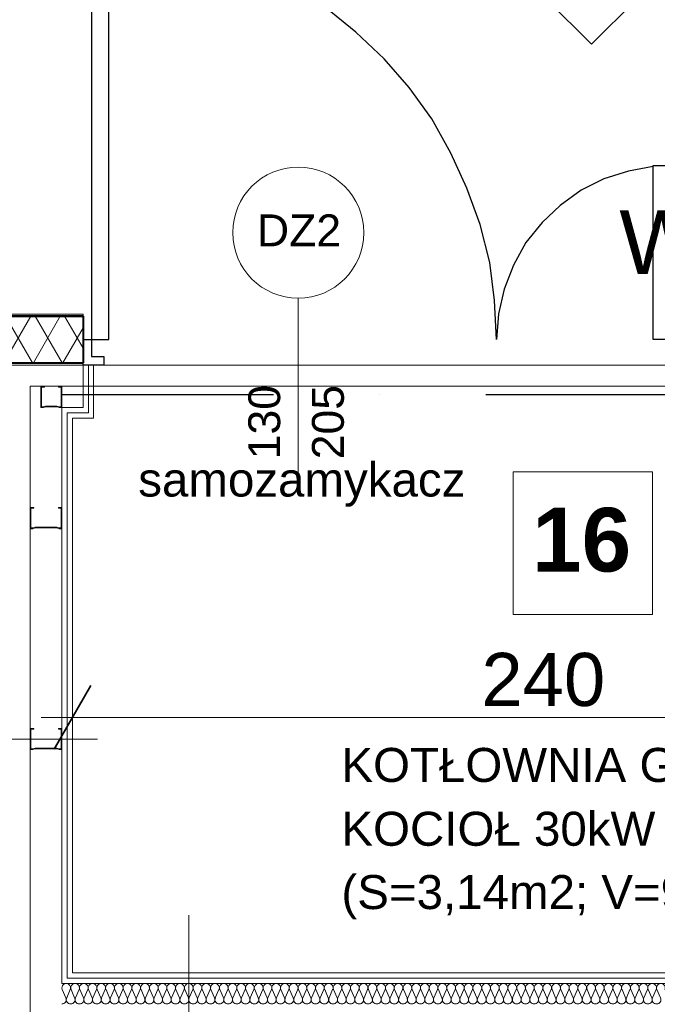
# Model space of a CAD drawing. Header units: millimetres. Extents: x 2016045 to 2079203, y -1576958 to -1542749.
# Tile 94 of 109: x 2031627 to 2033128, y -1553895 to -1551578. Entities that reach past the tile are written whole.
import ezdxf

# ---------------------------------------------------------------- set-up
doc = ezdxf.new("R2010")
doc.units = ezdxf.units.MM
doc.header["$MEASUREMENT"] = 0
doc.linetypes.add('OSIE', pattern=[1000, 500, -250, 0, -250])
for name, color, linetype, lineweight, true_color in [('0_Nr_pióra__11', 7, 'Continuous', 5, 0x6d6d6d), ('Linie PT_Nr_pióra__13', 7, 'Continuous', 5, 0xb6b6b6), ('MAPA SKAN_Nr_pióra__2', 7, 'Continuous', 25, 0x0322fc), ('OSIE_Nr_pióra__2', 7, 'Continuous', 25, 0x0322fc), ('Wymiarowanie_Nr_pióra__3', 7, 'Continuous', 35, 0x008200)]:
    doc.layers.add(name, color=color, linetype=linetype, lineweight=lineweight, true_color=true_color)
for name, color, linetype, lineweight in [('a___cienka___0.15_Nr_pióra__5', 7, 'Continuous', 40), ('a___przekrojowa___0.5_Nr_pióra__1', 7, 'Continuous', 0), ('Budowlane - Opisy_Nr_pióra__1', 7, 'Continuous', 0), ('Budowlane - Sciany Wew_Nr_pióra__251', 94, 'Continuous', 20), ('Budowlane - Sciany Zew_Nr_pióra__7', 7, 'Continuous', 13), ('Konstrukcja - podkonstrukcja pod panele - belki_Nr_pióra__7', 7, 'Continuous', 13), ('Konstrukcja - scian dzialowych_Nr_pióra__7', 7, 'Continuous', 13), ('MAPA SKAN_Nr_pióra__7', 7, 'Continuous', 13), ('opis pomieszczeń_Nr_pióra__1', 7, 'Continuous', 0), ('opis pomieszczeń_Nr_pióra__7', 7, 'Continuous', 13), ('p.poz._Nr_pióra__16', 1, 'Continuous', 5), ('struktura_Nr_pióra__7', 7, 'Continuous', 13), ('Wymiarowanie - Poziomy_Nr_pióra__1', 7, 'Continuous', 0), ('Wymiarowanie_Nr_pióra__1', 7, 'Continuous', 0), ('znaczniki drzwi_Nr_pióra__1', 7, 'Continuous', 0), ('znaczniki drzwi_Nr_pióra__7', 7, 'Continuous', 13), ('Ściany zewnętrzne_Nr_pióra__1', 7, 'Continuous', 0), ('Ściany zewnętrzne_Nr_pióra__5', 7, 'Continuous', 40), ('Ściany_Nr_pióra__51', 5, 'Continuous', 13)]:
    doc.layers.add(name, color=color, linetype=linetype, lineweight=lineweight)
doc.layers.add('Wymiarowanie', color=7, linetype='Continuous')
doc.layers.add('Ściany zewnętrzne', color=7, linetype='Continuous')
doc.styles.add('GENERATED_STYLE_1', font='arial.ttf')
doc.styles.add('GENERATED_STYLE_4', font='arial.ttf')
doc.dimstyles.new('GENERATED_STYLE__1', dxfattribs={"dimtxt": 125, "dimasz": 114, "dimexe": 0.18, "dimexo": 0, "dimgap": 0.09, "dimtad": 1, "dimtih": 1, "dimtoh": 1, "dimdec": 0, "dimlfac": 0.1, "dimzin": 0, "dimdsep": 46, "dimtxsty": 'GENERATED_STYLE_1', "dimblk": 'ARROWHEAD_2', "dimblk1": 'ARROWHEAD_2', "dimblk2": 'ARROWHEAD_2', "dimcen": 0.09, "dimclrd": 7, "dimclre": 7, "dimclrt": 7, "dimadec": 4, "dimazin": 0, "dimtfac": 1, "dimtdec": 4, "dimtmove": 0, "dimatfit": 3, "dimfxl": 0, "dimtolj": 1, "dimtzin": 0, "dimarcsym": 0})
doc.dimstyles.new('GENERATED_STYLE__2', dxfattribs={"dimtxt": 125, "dimasz": 114, "dimexe": 0.18, "dimexo": 0, "dimgap": 0.09, "dimtad": 1, "dimdec": 0, "dimlfac": 0.1, "dimzin": 0, "dimdsep": 46, "dimtxsty": 'GENERATED_STYLE_1', "dimblk": 'ARROWHEAD_2', "dimblk1": 'ARROWHEAD_2', "dimblk2": 'ARROWHEAD_2', "dimcen": 0.09, "dimclrd": 7, "dimclre": 7, "dimclrt": 7, "dimadec": 4, "dimazin": 0, "dimtfac": 1, "dimtdec": 4, "dimtmove": 2, "dimatfit": 3, "dimfxl": 0, "dimtolj": 1, "dimtzin": 0, "dimarcsym": 0})
doc.dimstyles.new('GENERATED_STYLE__3', dxfattribs={"dimtxt": 125, "dimasz": 114, "dimexe": 0.18, "dimexo": 0, "dimgap": 0.09, "dimtad": 1, "dimdec": 0, "dimlfac": 0.1, "dimzin": 0, "dimdsep": 46, "dimtxsty": 'GENERATED_STYLE_1', "dimblk": 'ARROWHEAD_2', "dimblk1": 'ARROWHEAD_2', "dimblk2": 'ARROWHEAD_2', "dimcen": 0.09, "dimclrd": 7, "dimclre": 7, "dimclrt": 7, "dimadec": 4, "dimazin": 0, "dimtfac": 1, "dimtdec": 4, "dimtmove": 0, "dimatfit": 3, "dimfxl": 0, "dimtolj": 1, "dimtzin": 0, "dimarcsym": 0})

# ---------------------------------------------------------------- blocks, each defined once
blk = doc.blocks.new('Izolacja cieplna 18_6')
at = {"layer": 'Linie PT_Nr_pióra__13', "linetype": 'Continuous'}
for p, q in [((1040.4, 14.4), (1049, 34)), ((1050.7, 34), (1059.3, 14.4)), ((1061, 14.4), (1069.6, 34)), ((1071.3, 34), (1079.9, 14.4)), ((1081.6, 14.4), (1090.2, 34)), ((1091.9, 34), (1100.5, 14.4)), ((1102.2, 14.4), (1110.8, 34)), ((1112.5, 34), (1121, 14.4)), ((1122.8, 14.4), (1131.3, 34)), ((1133.1, 34), (1141.6, 14.4)), ((1143.4, 14.4), (1151.9, 34)), ((1153.7, 34), (1162.2, 14.4)), ((1163.9, 14.4), (1172.5, 34)), ((1174.2, 34), (1182.8, 14.4)), ((1184.5, 14.4), (1193.1, 34)), ((1194.8, 34), (1203.4, 14.4)), ((1205.1, 14.4), (1213.7, 34)), ((1215.4, 34), (1224, 14.4)), ((1225.7, 14.4), (1234.3, 34)), ((1236, 34), (1244.6, 14.4)), ((1246.3, 14.4), (1254.8, 34)), ((1256.6, 34), (1265.1, 14.4)), ((1266.9, 14.4), (1275.4, 34)), ((1277.2, 34), (1285.7, 14.4)), ((1287.5, 14.4), (1296, 34)), ((1297.7, 34), (1306.3, 14.4)), ((1308, 14.4), (1316.6, 34)), ((1318.3, 34), (1326.9, 14.4)), ((1328.6, 14.4), (1337.2, 34)), ((1338.9, 34), (1347.5, 14.4)), ((1349.2, 14.4), (1357.8, 34)), ((1359.5, 34), (1368.1, 14.4)), ((1369.8, 14.4), (1378.4, 34)), ((1380.1, 34), (1388.7, 14.4)), ((1390.4, 14.4), (1398.9, 34)), ((1400.7, 34), (1409.2, 14.4)), ((1411, 14.4), (1419.5, 34)), ((1421.3, 34), (1429.8, 14.4)), ((1431.6, 14.4), (1440.1, 34)), ((1441.8, 34), (1450.4, 14.4)), ((1452.1, 14.4), (1460.7, 34)), ((1462.4, 34), (1471, 14.4)), ((1472.7, 14.4), (1481.3, 34)), ((1483, 34), (1491.6, 14.4)), ((1493.3, 14.4), (1501.9, 34)), ((1503.6, 34), (1512.2, 14.4)), ((1513.9, 14.4), (1522.5, 34)), ((1524.2, 34), (1532.8, 14.4)), ((1534.5, 14.4), (1543, 34)), ((1544.8, 34), (1553.3, 14.4)), ((1555.1, 14.4), (1563.6, 34)), ((1565.4, 34), (1573.9, 14.4)), ((1575.7, 14.4), (1584.2, 34)), ((1585.9, 34), (1594.5, 14.4)), ((1596.2, 14.4), (1604.8, 34)), ((1606.5, 34), (1615.1, 14.4)), ((1616.8, 14.4), (1625.4, 34)), ((1627.1, 34), (1635.7, 14.4)), ((1637.4, 14.4), (1646, 34)), ((1647.7, 34), (1656.3, 14.4)), ((1658, 14.4), (1666.6, 34)), ((1668.3, 34), (1676.9, 14.4)), ((1678.6, 14.4), (1687.1, 34)), ((1688.9, 34), (1697.4, 14.4)), ((1699.2, 14.4), (1707.7, 34)), ((1709.5, 34), (1718, 14.4)), ((1719.8, 14.4), (1728.3, 34)), ((1730, 34), (1738.6, 14.4)), ((1740.3, 14.4), (1748.9, 34)), ((1750.6, 34), (1759.2, 14.4)), ((1760.9, 14.4), (1769.5, 34)), ((1771.2, 34), (1779.8, 14.4)), ((1781.5, 14.4), (1790.1, 34)), ((1791.8, 34), (1800.4, 14.4)), ((1802.1, 14.4), (1810.7, 34)), ((1812.4, 34), (1820.9, 14.4)), ((1822.7, 14.4), (1831.2, 34)), ((1833, 34), (1841.5, 14.4)), ((1843.3, 14.4), (1851.8, 34)), ((1853.6, 34), (1862.1, 14.4)), ((1863.8, 14.4), (1872.4, 34)), ((1874.1, 34), (1882.7, 14.4)), ((1884.4, 14.4), (1893, 34)), ((1894.7, 34), (1903.3, 14.4)), ((1905, 14.4), (1913.6, 34)), ((1915.3, 34), (1923.9, 14.4)), ((1925.6, 14.4), (1934.2, 34)), ((1935.9, 34), (1944.5, 14.4)), ((1946.2, 14.4), (1954.8, 34)), ((1956.5, 34), (1965, 14.4)), ((1966.8, 14.4), (1975.3, 34)), ((1977.1, 34), (1985.6, 14.4)), ((1987.4, 14.4), (1995.9, 34)), ((1997.7, 34), (2006.2, 14.4)), ((2007.9, 14.4), (2016.5, 34)), ((2018.2, 34), (2026.8, 14.4)), ((2028.5, 14.4), (2037.1, 34)), ((2038.8, 34), (2047.4, 14.4)), ((2049.1, 14.4), (2057.7, 34)), ((2059.4, 34), (2068, 14.4)), ((2069.7, 14.4), (2078.3, 34)), ((2080, 34), (2088.6, 14.4)), ((2090.3, 14.4), (2098.9, 34)), ((2100.6, 34), (2109.1, 14.4)), ((2110.9, 14.4), (2119.4, 34)), ((2121.2, 34), (2129.7, 14.4)), ((2131.5, 14.4), (2140, 34)), ((2141.8, 34), (2150.3, 14.4)), ((2152, 14.4), (2160.6, 34)), ((2162.3, 34), (2170.9, 14.4)), ((2172.6, 14.4), (2181.2, 34)), ((2182.9, 34), (2191.5, 14.4)), ((2193.2, 14.4), (2201.8, 34)), ((2203.5, 34), (2212.1, 14.4)), ((2213.8, 14.4), (2222.4, 34)), ((2224.1, 34), (2232.7, 14.4)), ((2234.4, 14.4), (2243, 34)), ((2244.7, 34), (2253.2, 14.4)), ((2255, 14.4), (2263.5, 34)), ((2265.3, 34), (2273.8, 14.4)), ((2275.6, 14.4), (2284.1, 34)), ((2285.9, 34), (2294.4, 14.4)), ((2296.1, 14.4), (2304.7, 34)), ((2306.4, 34), (2315, 14.4)), ((2316.7, 14.4), (2325.3, 34)), ((2327, 34), (2335.6, 14.4)), ((2337.3, 14.4), (2345.9, 34)), ((2347.6, 34), (2356.2, 14.4)), ((2357.9, 14.4), (2366.5, 34)), ((2368.2, 34), (2376.8, 14.4)), ((2378.5, 14.4), (2387, 34)), ((2388.8, 34), (2397.3, 14.4)), ((2399.1, 14.4), (2407.6, 34)), ((2409.4, 34), (2417.9, 14.4)), ((2419.7, 14.4), (2428.2, 34)), ((2430, 34), (2438.5, 14.4)), ((2440.2, 14.4), (2448.8, 34))]:
    blk.add_line(p, q, dxfattribs=at)
for centre, start, end in [((1039.6, 38.1), 336.3486, 203.6513), ((1060.2, 38.1), 336.3486, 203.6513), ((1080.7, 38.1), 336.3486, 203.6513), ((1101.3, 38.1), 336.3486, 203.6513), ((1121.9, 38.1), 336.3486, 203.6513), ((1142.5, 38.1), 336.3486, 203.6513), ((1163.1, 38.1), 336.3486, 203.6513), ((1183.7, 38.1), 336.3486, 203.6513), ((1204.2, 38.1), 336.3486, 203.6513), ((1224.8, 38.1), 336.3486, 203.6513), ((1245.4, 38.1), 336.3486, 203.6513), ((1266, 38.1), 336.3486, 203.6513), ((1286.6, 38.1), 336.3486, 203.6513), ((1307.2, 38.1), 336.3486, 203.6513), ((1327.8, 38.1), 336.3486, 203.6513), ((1348.3, 38.1), 336.3486, 203.6513), ((1368.9, 38.1), 336.3486, 203.6513), ((1389.5, 38.1), 336.3486, 203.6513), ((1410.1, 38.1), 336.3486, 203.6513), ((1430.7, 38.1), 336.3486, 203.6513), ((1451.3, 38.1), 336.3486, 203.6513), ((1471.9, 38.1), 336.3486, 203.6513), ((1492.4, 38.1), 336.3486, 203.6513), ((1513, 38.1), 336.3486, 203.6513), ((1533.6, 38.1), 336.3486, 203.6513), ((1554.2, 38.1), 336.3486, 203.6513), ((1574.8, 38.1), 336.3486, 203.6513), ((1595.4, 38.1), 336.3486, 203.6513), ((1616, 38.1), 336.3486, 203.6513), ((1636.5, 38.1), 336.3486, 203.6513), ((1657.1, 38.1), 336.3486, 203.6513), ((1677.7, 38.1), 336.3486, 203.6513), ((1698.3, 38.1), 336.3486, 203.6513), ((1718.9, 38.1), 336.3486, 203.6513), ((1739.5, 38.1), 336.3486, 203.6513), ((1760.1, 38.1), 336.3486, 203.6513), ((1780.6, 38.1), 336.3486, 203.6513), ((1801.2, 38.1), 336.3486, 203.6513), ((1821.8, 38.1), 336.3486, 203.6513), ((1842.4, 38.1), 336.3486, 203.6513), ((1863, 38.1), 336.3486, 203.6513), ((1883.6, 38.1), 336.3486, 203.6513), ((1904.2, 38.1), 336.3486, 203.6513), ((1924.7, 38.1), 336.3486, 203.6513), ((1945.3, 38.1), 336.3486, 203.6513), ((1965.9, 38.1), 336.3486, 203.6513), ((1986.5, 38.1), 336.3486, 203.6513), ((2007.1, 38.1), 336.3486, 203.6513), ((2027.7, 38.1), 336.3486, 203.6513), ((2048.3, 38.1), 336.3486, 203.6513), ((2068.8, 38.1), 336.3486, 203.6513), ((2089.4, 38.1), 336.3486, 203.6513), ((2110, 38.1), 336.3486, 203.6513), ((2130.6, 38.1), 336.3486, 203.6513), ((2151.2, 38.1), 336.3486, 203.6513), ((2171.8, 38.1), 336.3486, 203.6513), ((2192.4, 38.1), 336.3486, 203.6513), ((2212.9, 38.1), 336.3486, 203.6513), ((2233.5, 38.1), 336.3486, 203.6513), ((2254.1, 38.1), 336.3486, 203.6513), ((2274.7, 38.1), 336.3486, 203.6513), ((2295.3, 38.1), 336.3486, 203.6513), ((2315.9, 38.1), 336.3486, 203.6513), ((2336.5, 38.1), 336.3486, 203.6513), ((2357, 38.1), 336.3486, 203.6513), ((2377.6, 38.1), 336.3486, 203.6513), ((2398.2, 38.1), 336.3486, 203.6513), ((2418.8, 38.1), 336.3486, 203.6513), ((2439.4, 38.1), 336.3486, 203.6513), ((1049.9, 10.3), 156.3487, 270), ((1049.9, 10.3), 270, 23.6513), ((1070.4, 10.3), 156.3487, 270), ((1070.4, 10.3), 270, 23.6513), ((1091, 10.3), 156.3487, 270), ((1091, 10.3), 270, 23.6513), ((1111.6, 10.3), 156.3487, 270), ((1111.6, 10.3), 270, 23.6513), ((1132.2, 10.3), 156.3487, 270), ((1132.2, 10.3), 270, 23.6513), ((1152.8, 10.3), 156.3487, 270), ((1152.8, 10.3), 270, 23.6513), ((1173.4, 10.3), 156.3487, 270), ((1173.4, 10.3), 270, 23.6513), ((1194, 10.3), 156.3487, 270), ((1194, 10.3), 270, 23.6513), ((1214.5, 10.3), 156.3487, 270), ((1214.5, 10.3), 270, 23.6513), ((1235.1, 10.3), 156.3487, 270), ((1235.1, 10.3), 270, 23.6513), ((1255.7, 10.3), 156.3487, 270), ((1255.7, 10.3), 270, 23.6513), ((1276.3, 10.3), 156.3487, 270), ((1276.3, 10.3), 270, 23.6513), ((1296.9, 10.3), 156.3487, 270), ((1296.9, 10.3), 270, 23.6513), ((1317.5, 10.3), 156.3487, 270), ((1317.5, 10.3), 270, 23.6513), ((1338.1, 10.3), 156.3487, 270), ((1338.1, 10.3), 270, 23.6513), ((1358.6, 10.3), 156.3487, 270), ((1358.6, 10.3), 270, 23.6513), ((1379.2, 10.3), 156.3487, 270), ((1379.2, 10.3), 270, 23.6513), ((1399.8, 10.3), 156.3487, 270), ((1399.8, 10.3), 270, 23.6513), ((1420.4, 10.3), 156.3487, 270), ((1420.4, 10.3), 270, 23.6513), ((1441, 10.3), 156.3487, 270), ((1441, 10.3), 270, 23.6513), ((1461.6, 10.3), 156.3487, 270), ((1461.6, 10.3), 270, 23.6513), ((1482.2, 10.3), 156.3487, 270), ((1482.2, 10.3), 270, 23.6513), ((1502.7, 10.3), 156.3487, 270), ((1502.7, 10.3), 270, 23.6513), ((1523.3, 10.3), 156.3487, 270), ((1523.3, 10.3), 270, 23.6513), ((1543.9, 10.3), 156.3487, 270), ((1543.9, 10.3), 270, 23.6513), ((1564.5, 10.3), 156.3487, 270), ((1564.5, 10.3), 270, 23.6513), ((1585.1, 10.3), 156.3487, 270), ((1585.1, 10.3), 270, 23.6513), ((1605.7, 10.3), 156.3487, 270), ((1605.7, 10.3), 270, 23.6513), ((1626.3, 10.3), 156.3487, 270), ((1626.3, 10.3), 270, 23.6513), ((1646.8, 10.3), 156.3487, 270), ((1646.8, 10.3), 270, 23.6513), ((1667.4, 10.3), 156.3487, 270), ((1667.4, 10.3), 270, 23.6513), ((1688, 10.3), 156.3487, 270), ((1688, 10.3), 270, 23.6513), ((1708.6, 10.3), 156.3487, 270), ((1708.6, 10.3), 270, 23.6513), ((1729.2, 10.3), 156.3487, 270), ((1729.2, 10.3), 270, 23.6513), ((1749.8, 10.3), 156.3487, 270), ((1749.8, 10.3), 270, 23.6513), ((1770.4, 10.3), 156.3487, 270), ((1770.4, 10.3), 270, 23.6513), ((1790.9, 10.3), 156.3487, 270), ((1790.9, 10.3), 270, 23.6513), ((1811.5, 10.3), 156.3487, 270), ((1811.5, 10.3), 270, 23.6513), ((1832.1, 10.3), 156.3487, 270), ((1832.1, 10.3), 270, 23.6513), ((1852.7, 10.3), 156.3487, 270), ((1852.7, 10.3), 270, 23.6513), ((1873.3, 10.3), 156.3487, 270), ((1873.3, 10.3), 270, 23.6513), ((1893.9, 10.3), 156.3487, 270), ((1893.9, 10.3), 270, 23.6513), ((1914.4, 10.3), 156.3487, 270), ((1914.4, 10.3), 270, 23.6513), ((1935, 10.3), 156.3487, 270), ((1935, 10.3), 270, 23.6513), ((1955.6, 10.3), 156.3487, 270), ((1955.6, 10.3), 270, 23.6513), ((1976.2, 10.3), 156.3487, 270), ((1976.2, 10.3), 270, 23.6513), ((1996.8, 10.3), 156.3487, 270), ((1996.8, 10.3), 270, 23.6513), ((2017.4, 10.3), 156.3487, 270), ((2017.4, 10.3), 270, 23.6513), ((2038, 10.3), 156.3487, 270), ((2038, 10.3), 270, 23.6513), ((2058.5, 10.3), 156.3487, 270), ((2058.5, 10.3), 270, 23.6513), ((2079.1, 10.3), 156.3487, 270), ((2079.1, 10.3), 270, 23.6513), ((2099.7, 10.3), 156.3487, 270), ((2099.7, 10.3), 270, 23.6513), ((2120.3, 10.3), 156.3487, 270), ((2120.3, 10.3), 270, 23.6513), ((2140.9, 10.3), 156.3487, 270), ((2140.9, 10.3), 270, 23.6513), ((2161.5, 10.3), 156.3487, 270), ((2161.5, 10.3), 270, 23.6513), ((2182.1, 10.3), 156.3487, 270), ((2182.1, 10.3), 270, 23.6513), ((2202.6, 10.3), 156.3487, 270), ((2202.6, 10.3), 270, 23.6513), ((2223.2, 10.3), 156.3487, 270), ((2223.2, 10.3), 270, 23.6513), ((2243.8, 10.3), 156.3487, 270), ((2243.8, 10.3), 270, 23.6513), ((2264.4, 10.3), 156.3487, 270), ((2264.4, 10.3), 270, 23.6513), ((2285, 10.3), 156.3487, 270), ((2285, 10.3), 270, 23.6513), ((2305.6, 10.3), 156.3487, 270), ((2305.6, 10.3), 270, 23.6513), ((2326.2, 10.3), 156.3487, 270), ((2326.2, 10.3), 270, 23.6513), ((2346.7, 10.3), 156.3487, 270), ((2346.7, 10.3), 270, 23.6513), ((2367.3, 10.3), 156.3487, 270), ((2367.3, 10.3), 270, 23.6513), ((2387.9, 10.3), 156.3487, 270), ((2387.9, 10.3), 270, 23.6513), ((2408.5, 10.3), 156.3487, 270), ((2408.5, 10.3), 270, 23.6513), ((2429.1, 10.3), 156.3487, 270), ((2429.1, 10.3), 270, 23.6513), ((2449.7, 10.3), 156.3487, 270)]:
    blk.add_arc(centre, 10.3, start, end, dxfattribs=at)
blk = doc.blocks.new('Ściana_38', base_point=(2031776.4, -1552390.9))
at = {"layer": 'Ściany zewnętrzne', "linetype": 'Continuous', "lineweight": 0, "true_color": 0x000000}
h = blk.add_hatch(dxfattribs=at)
h.set_pattern_fill('izolacja_miękka', color=18, style=0, pattern_type=2)
h.set_pattern_definition([(60, (1682719.62, -1237567.41), (-51.961524, 30), []), (120, (1682719.62, -1237567.41), (51.961524, 30), [])])
h.paths.add_polyline_path([(2031776.4, -1552275.9), (2031354.9, -1552275.9), (2031464.9, -1552385.9), (2031776.4, -1552385.9)])
at = {"layer": 'Ściany zewnętrzne_Nr_pióra__1', "linetype": 'Continuous'}
blk.add_line((2031464.9, -1552385.9), (2031776.4, -1552385.9), dxfattribs=at)
at = {"layer": 'Ściany zewnętrzne_Nr_pióra__1', "linetype": 'Continuous', "flags": 128}
for points in [[(2031776.4, -1552270.9), (2031349.9, -1552270.9)], [(2031776.4, -1552270.9), (2031776.4, -1552275.9)], [(2031469.9, -1552390.9), (2031776.4, -1552390.9)], [(2031776.4, -1552385.9), (2031776.4, -1552390.9)]]:
    blk.add_lwpolyline(points, dxfattribs=at)
at = {"layer": 'Ściany zewnętrzne_Nr_pióra__5', "linetype": 'Continuous'}
blk.add_line((2031776.4, -1552275.9), (2031354.9, -1552275.9), dxfattribs=at)
at = {"layer": 'Ściany zewnętrzne_Nr_pióra__5', "linetype": 'Continuous', "flags": 128}
blk.add_lwpolyline([(2031776.4, -1552275.9), (2031776.4, -1552385.9)], dxfattribs=at)
blk = doc.blocks.new('*D81', base_point=(1682719.6, -1237567.4))
at = {"layer": 'Wymiarowanie_Nr_pióra__1', "linetype": 'Continuous'}
for p, q in [((2031751.4, -1553332.5), (2031751.4, -1553107.5)), ((2034151.4, -1553332.5), (2034151.4, -1553107.5)), ((2031678, -1553220), (2031751.4, -1553220)), ((2031751.4, -1553220), (2034151.4, -1553220))]:
    blk.add_line(p, q, dxfattribs=at)
at = {"layer": 'Wymiarowanie_Nr_pióra__3', "linetype": 'Continuous'}
for p, q in [((2031794.7, -1553145), (2031708.1, -1553295)), ((2034194.7, -1553145), (2034108.1, -1553295))]:
    blk.add_line(p, q, dxfattribs=at)
at = {"layer": 'Wymiarowanie_Nr_pióra__1', "char_height": 125, "attachment_point": 7, "style": 'GENERATED_STYLE_1'}
for s, insert in [('\\A1;{\\fArial|b0|i0|c238|p38;240}', (2032714.2, -1553195)), ('\\A1;{\\fArial|b0|i0|c238|p38;10}', (2033918.3, -1553195))]:
    blk.add_mtext(s, dxfattribs=dict(at, insert=insert))
blk = doc.blocks.new('ARROWHEAD_2')
at = {"color": 0, "linetype": 'Continuous', "lineweight": 0}
for p, q in [((-0.378, -0.655), (0.378, 0.655)), ((0, 0), (-1, 0))]:
    blk.add_line(p, q, dxfattribs=at)
blk = doc.blocks.new('*D90', base_point=(1682719.6, -1237567.4))
at = {"layer": 'Wymiarowanie_Nr_pióra__1', "linetype": 'Continuous'}
for p, q in [((2033660.2, -1552455.1), (2033660.2, -1552528.4)), ((2033547.7, -1552528.4), (2033772.7, -1552528.4)), ((2033660.2, -1552528.4), (2033660.2, -1553820.9)), ((2033547.7, -1553820.9), (2033772.7, -1553820.9))]:
    blk.add_line(p, q, dxfattribs=at)
at = {"layer": 'Wymiarowanie_Nr_pióra__3', "linetype": 'Continuous'}
for p, q in [((2033735.2, -1552571.7), (2033585.2, -1552485.1)), ((2033735.2, -1553864.2), (2033585.2, -1553777.6))]:
    blk.add_line(p, q, dxfattribs=at)
at = {"layer": 'Wymiarowanie_Nr_pióra__1', "char_height": 125, "attachment_point": 7, "rotation": 90, "style": 'GENERATED_STYLE_1'}
for s, insert in [('\\A1;{\\fArial|b0|i0|c238|p38;129\\fArial|b0|i0|c238|p38;\\A1{\\H.66x;\\S5^  ;}}', (2033637.3, -1553220)), ('\\A1;{\\fArial|b0|i0|c238|p38;10}', (2033635.2, -1553777.6))]:
    blk.add_mtext(s, dxfattribs=dict(at, insert=insert))
blk = doc.blocks.new('*D91', base_point=(1682719.6, -1237567.4))
at = {"layer": 'Wymiarowanie_Nr_pióra__1', "linetype": 'Continuous'}
for p, q in [((2033547.7, -1553820.9), (2033772.7, -1553820.9)), ((2033660.2, -1553820.9), (2033660.2, -1553920.9)), ((2033547.7, -1553920.9), (2033772.7, -1553920.9))]:
    blk.add_line(p, q, dxfattribs=at)
at = {"layer": 'Wymiarowanie_Nr_pióra__3', "linetype": 'Continuous'}
for p, q in [((2033735.2, -1553864.2), (2033585.2, -1553777.6)), ((2033735.2, -1553964.2), (2033585.2, -1553877.6))]:
    blk.add_line(p, q, dxfattribs=at)
blk = doc.blocks.new('*D92', base_point=(1682719.6, -1237567.4))
at = {"layer": 'Wymiarowanie_Nr_pióra__1', "linetype": 'Continuous'}
for p, q in [((2033547.7, -1553920.9), (2033772.7, -1553920.9)), ((2033660.2, -1553920.9), (2033660.2, -1556820.9)), ((2033547.7, -1556820.9), (2033772.7, -1556820.9))]:
    blk.add_line(p, q, dxfattribs=at)
at = {"layer": 'Wymiarowanie_Nr_pióra__3', "linetype": 'Continuous'}
for p, q in [((2033735.2, -1553964.2), (2033585.2, -1553877.6)), ((2033735.2, -1556864.2), (2033585.2, -1556777.6))]:
    blk.add_line(p, q, dxfattribs=at)
at = {"layer": 'Wymiarowanie_Nr_pióra__1', "char_height": 125, "attachment_point": 7, "rotation": 90, "style": 'GENERATED_STYLE_1'}
for s, insert in [('\\A1;{\\fArial|b0|i0|c238|p38;290}', (2033617.7, -1555119.7)), ('\\A1;{\\fArial|b0|i0|c238|p38;12\\fArial|b0|i0|c238|p38;\\A1{\\H.66x;\\S5^  ;}}', (2033636.6, -1556777.6))]:
    blk.add_mtext(s, dxfattribs=dict(at, insert=insert))
blk = doc.blocks.new('*D104', base_point=(1682719.6, -1237567.4))
at = {"layer": 'Wymiarowanie_Nr_pióra__1', "linetype": 'Continuous'}
for p, q in [((2040886.1, -1552442.6), (2040886.1, -1552515.9)), ((2040773.6, -1552515.9), (2040998.6, -1552515.9)), ((2040886.1, -1552515.9), (2040886.1, -1555670.9)), ((2040773.6, -1555670.9), (2040998.6, -1555670.9))]:
    blk.add_line(p, q, dxfattribs=at)
at = {"layer": 'Wymiarowanie_Nr_pióra__3', "linetype": 'Continuous'}
for p, q in [((2040961.1, -1552559.2), (2040811.1, -1552472.6)), ((2040961.1, -1555714.2), (2040811.1, -1555627.6))]:
    blk.add_line(p, q, dxfattribs=at)
at = {"layer": 'Wymiarowanie_Nr_pióra__1', "char_height": 125, "attachment_point": 7, "rotation": 90, "style": 'GENERATED_STYLE_1'}
for s, insert in [('\\A1;{\\fArial|b0|i0|c238|p38;315\\fArial|b0|i0|c238|p38;\\A1{\\H.66x;\\S5^  ;}}', (2040863.2, -1554172.2)), ('\\A1;{\\fArial|b0|i0|c238|p38;10}', (2040861.1, -1555627.6))]:
    blk.add_mtext(s, dxfattribs=dict(at, insert=insert))
blk = doc.blocks.new('*D127', base_point=(1682719.6, -1237567.4))
at = {"layer": 'Wymiarowanie_Nr_pióra__1', "linetype": 'Continuous'}
for p, q in [((2044173.5, -1552460.9), (2043948.5, -1552460.9)), ((2044061, -1556060.9), (2044061, -1552460.9)), ((2044173.5, -1556060.9), (2043948.5, -1556060.9))]:
    blk.add_line(p, q, dxfattribs=at)
at = {"layer": 'Wymiarowanie_Nr_pióra__3', "linetype": 'Continuous'}
for p, q in [((2043986, -1552417.6), (2044136, -1552504.2)), ((2043986, -1556017.6), (2044136, -1556104.2))]:
    blk.add_line(p, q, dxfattribs=at)
at = {"layer": 'Wymiarowanie_Nr_pióra__1', "char_height": 125, "attachment_point": 7, "rotation": 90, "style": 'GENERATED_STYLE_1'}
for s, insert in [('\\A1;{\\fArial|b0|i0|c238|p38;19}', (2044036, -1552694)), ('\\A1;{\\fArial|b0|i0|c238|p38;360}', (2044036, -1554498.1))]:
    blk.add_mtext(s, dxfattribs=dict(at, insert=insert))
blk = doc.blocks.new('*D171', base_point=(1682719.6, -1237567.4))
at = {"layer": 'Wymiarowanie_Nr_pióra__1', "linetype": 'Continuous'}
for p, q in [((2031349.9, -1550330.6), (2031349.9, -1550105.6)), ((2031776.4, -1550330.6), (2031776.4, -1550105.6)), ((2031349.9, -1550218.1), (2031776.4, -1550218.1))]:
    blk.add_line(p, q, dxfattribs=at)
at = {"layer": 'Wymiarowanie_Nr_pióra__3', "linetype": 'Continuous'}
for p, q in [((2031393.2, -1550143.1), (2031306.6, -1550293.1)), ((2031819.7, -1550143.1), (2031733.1, -1550293.1))]:
    blk.add_line(p, q, dxfattribs=at)
at = {"layer": 'Wymiarowanie_Nr_pióra__1', "insert": (2031437, -1550194.5), "char_height": 125, "attachment_point": 7, "style": 'GENERATED_STYLE_1'}
blk.add_mtext('\\A1;{\\fArial|b0|i0|c238|p38;42\\fArial|b0|i0|c238|p38;\\A1{\\H.66x;\\S5^  ;}}', dxfattribs=at)
blk = doc.blocks.new('*D172', base_point=(1682719.6, -1237567.4))
at = {"layer": 'Wymiarowanie_Nr_pióra__1', "linetype": 'Continuous'}
for p, q in [((2031776.4, -1550330.6), (2031776.4, -1550105.6)), ((2033179.1, -1550330.6), (2033179.1, -1550105.6)), ((2031776.4, -1550218.1), (2033179.1, -1550218.1))]:
    blk.add_line(p, q, dxfattribs=at)
at = {"layer": 'Wymiarowanie_Nr_pióra__3', "linetype": 'Continuous'}
for p, q in [((2031819.7, -1550143.1), (2031733.1, -1550293.1)), ((2033222.4, -1550143.1), (2033135.8, -1550293.1))]:
    blk.add_line(p, q, dxfattribs=at)
at = {"layer": 'Wymiarowanie_Nr_pióra__1', "insert": (2032304.1, -1550195.2), "char_height": 125, "attachment_point": 7, "style": 'GENERATED_STYLE_1'}
blk.add_mtext('\\A1;{\\fArial|b0|i0|c238|p38;140\\fArial|b0|i0|c238|p38;\\A1{\\H.66x;\\S5^  ;}}', dxfattribs=at)
blk = doc.blocks.new('*D178', base_point=(1682719.6, -1237567.4))
at = {"layer": 'Wymiarowanie_Nr_pióra__1', "linetype": 'Continuous'}
for p, q in [((2023749.9, -1550080.6), (2023749.9, -1549855.6)), ((2041502.9, -1550080.6), (2041502.9, -1549855.6)), ((2023676.5, -1549968.1), (2023749.9, -1549968.1)), ((2023749.9, -1549968.1), (2041502.9, -1549968.1)), ((2041502.9, -1549968.1), (2041576.2, -1549968.1))]:
    blk.add_line(p, q, dxfattribs=at)
at = {"layer": 'Wymiarowanie_Nr_pióra__3', "linetype": 'Continuous'}
for p, q in [((2023793.2, -1549893.1), (2023706.6, -1550043.1)), ((2041459.6, -1550043.1), (2041546.2, -1549893.1))]:
    blk.add_line(p, q, dxfattribs=at)
at = {"layer": 'Wymiarowanie_Nr_pióra__1', "insert": (2032436.7, -1549943.1), "char_height": 125, "attachment_point": 7, "style": 'GENERATED_STYLE_1'}
blk.add_mtext('\\A1;{\\fArial|b0|i0|c238|p38;1776}', dxfattribs=at)

msp = doc.modelspace()

# ---------------------------------------------------------------- linework, layer by layer
at = {"layer": 'a___cienka___0.15_Nr_pióra__5', "linetype": 'Continuous', "flags": 128}
for points in [[(2031243.9, -1555875.9), (2031354.9, -1555875.9), (2031354.9, -1552275.9), (2031776.4, -1552275.9)], [(2031464.9, -1556300.9), (2031464.9, -1552385.9), (2031776.4, -1552385.9)]]:
    msp.add_lwpolyline(points, dxfattribs=at)
at = {"layer": 'a___przekrojowa___0.5_Nr_pióra__1', "linetype": 'Continuous'}
msp.add_line((2031349.9, -1552270.9), (2031776.4, -1552270.9), dxfattribs=at)
at = {"layer": 'Budowlane - Opisy_Nr_pióra__1', "linetype": 'Continuous'}
for p, q in [((2031810.2, -1553271.5), (2031195.7, -1553271.5)), ((2032025.3, -1554094.5), (2032025.3, -1553685.1))]:
    msp.add_line(p, q, dxfattribs=at)
at = {"layer": 'Budowlane - Sciany Wew_Nr_pióra__251', "linetype": 'Continuous'}
for p, q in [((2031776.4, -1552490.9), (2031776.4, -1552390.9)), ((2031788.9, -1552503.4), (2031788.9, -1552390.9)), ((2031726.4, -1552490.9), (2031726.4, -1553845.9)), ((2031776.4, -1552490.9), (2031726.4, -1552490.9)), ((2031738.9, -1552503.4), (2031738.9, -1553833.4)), ((2031788.9, -1552503.4), (2031738.9, -1552503.4)), ((2034163.9, -1553833.4), (2031738.9, -1553833.4)), ((2034176.4, -1553845.9), (2031726.4, -1553845.9))]:
    msp.add_line(p, q, dxfattribs=at)
at = {"layer": 'Budowlane - Sciany Zew_Nr_pióra__7', "linetype": 'Continuous'}
msp.add_line((2032426.7, -1552390.9), (2031469.9, -1552390.9), dxfattribs=at)
at = {"layer": 'Konstrukcja - podkonstrukcja pod panele - belki_Nr_pióra__7', "linetype": 'Continuous'}
for p, q in [((2033976.7, -1552390.9), (2031679.7, -1552390.9)), ((2031679.7, -1552390.9), (2033976.7, -1552390.9)), ((2031679.7, -1552390.9), (2033976.7, -1552390.9))]:
    msp.add_line(p, q, dxfattribs=at)
at = {"layer": 'Konstrukcja - scian dzialowych_Nr_pióra__7', "linetype": 'Continuous'}
for p, q in [((2037001.7, -1552440.9), (2031651.7, -1552440.9)), ((2031651.7, -1552440.9), (2031651.7, -1567210.9)), ((2031676.7, -1552490.9), (2031676.7, -1552440.9)), ((2031676.7, -1552440.9), (2031684.2, -1552440.9)), ((2031684.2, -1552442.6), (2031678.4, -1552442.6)), ((2031678.4, -1552442.6), (2031678.4, -1552489.3)), ((2031684.2, -1552440.9), (2031684.9, -1552440.9)), ((2031684.9, -1552442.6), (2031684.2, -1552442.6)), ((2031684.9, -1552440.9), (2031685.4, -1552441.4)), ((2031685.4, -1552442.1), (2031684.9, -1552442.6)), ((2031685.4, -1552441.4), (2031685.4, -1552442.1)), ((2031718.6, -1552441.4), (2031719.2, -1552440.9)), ((2031718.6, -1552442.1), (2031718.6, -1552441.4)), ((2031719.2, -1552442.6), (2031718.6, -1552442.1)), ((2031719.2, -1552440.9), (2031726.7, -1552440.9)), ((2031725.1, -1552442.6), (2031719.2, -1552442.6)), ((2031725.1, -1552489.3), (2031725.1, -1552442.6)), ((2031726.7, -1552440.9), (2031726.7, -1552490.9)), ((2031683.4, -1552490.9), (2031676.7, -1552490.9)), ((2031678.4, -1552489.3), (2031683.1, -1552489.3)), ((2031683.1, -1552489.3), (2031688.4, -1552487.3)), ((2031688.7, -1552488.9), (2031683.4, -1552490.9)), ((2031688.4, -1552487.3), (2031701.7, -1552487.3)), ((2031701.7, -1552488.9), (2031688.7, -1552488.9)), ((2031701.7, -1552487.3), (2031715, -1552487.3)), ((2031714.7, -1552488.9), (2031701.7, -1552488.9)), ((2031720.1, -1552490.9), (2031714.7, -1552488.9)), ((2031715, -1552487.3), (2031720.4, -1552489.3)), ((2031726.7, -1552490.9), (2031720.1, -1552490.9)), ((2031720.4, -1552489.3), (2031725.1, -1552489.3)), ((2031651.7, -1552775.9), (2031651.7, -1552725.9)), ((2031651.7, -1552725.9), (2031659.2, -1552725.9)), ((2031659.2, -1552725.9), (2031659.9, -1552725.9)), ((2031659.9, -1552725.9), (2031660.4, -1552726.4)), ((2031660.4, -1552726.4), (2031660.4, -1552727.1)), ((2031718.6, -1552726.4), (2031719.2, -1552725.9)), ((2031718.6, -1552727.1), (2031718.6, -1552726.4)), ((2031719.2, -1552725.9), (2031726.7, -1552725.9)), ((2031726.7, -1552725.9), (2031726.7, -1552775.9)), ((2031659.2, -1552727.6), (2031653.4, -1552727.6)), ((2031653.4, -1552727.6), (2031653.4, -1552774.3)), ((2031659.9, -1552727.6), (2031659.2, -1552727.6)), ((2031660.4, -1552727.1), (2031659.9, -1552727.6)), ((2031719.2, -1552727.6), (2031718.6, -1552727.1)), ((2031725.1, -1552727.6), (2031719.2, -1552727.6)), ((2031725.1, -1552774.3), (2031725.1, -1552727.6)), ((2031658.1, -1552774.3), (2031663.4, -1552772.3)), ((2031663.4, -1552772.3), (2031715, -1552772.3)), ((2031715, -1552772.3), (2031720.4, -1552774.3)), ((2031658.4, -1552775.9), (2031651.7, -1552775.9)), ((2031653.4, -1552774.3), (2031658.1, -1552774.3)), ((2031663.7, -1552773.9), (2031658.4, -1552775.9)), ((2031714.7, -1552773.9), (2031663.7, -1552773.9)), ((2031720.1, -1552775.9), (2031714.7, -1552773.9)), ((2031726.7, -1552775.9), (2031720.1, -1552775.9)), ((2031720.4, -1552774.3), (2031725.1, -1552774.3)), ((2031651.7, -1553295.9), (2031651.7, -1553245.9)), ((2031651.7, -1553245.9), (2031659.2, -1553245.9)), ((2031659.2, -1553247.6), (2031653.4, -1553247.6)), ((2031653.4, -1553247.6), (2031653.4, -1553294.3)), ((2031659.2, -1553245.9), (2031659.9, -1553245.9)), ((2031659.9, -1553247.6), (2031659.2, -1553247.6)), ((2031659.9, -1553245.9), (2031660.4, -1553246.4)), ((2031660.4, -1553247.1), (2031659.9, -1553247.6)), ((2031660.4, -1553246.4), (2031660.4, -1553247.1)), ((2031718.6, -1553246.4), (2031719.2, -1553245.9)), ((2031718.6, -1553247.1), (2031718.6, -1553246.4)), ((2031719.2, -1553247.6), (2031718.6, -1553247.1)), ((2031719.2, -1553245.9), (2031726.7, -1553245.9)), ((2031725.1, -1553247.6), (2031719.2, -1553247.6)), ((2031725.1, -1553294.3), (2031725.1, -1553247.6)), ((2031726.7, -1553245.9), (2031726.7, -1553295.9)), ((2031658.4, -1553295.9), (2031651.7, -1553295.9)), ((2031653.4, -1553294.3), (2031658.1, -1553294.3)), ((2031658.1, -1553294.3), (2031663.4, -1553292.3)), ((2031663.7, -1553293.9), (2031658.4, -1553295.9)), ((2031663.4, -1553292.3), (2031715, -1553292.3)), ((2031714.7, -1553293.9), (2031663.7, -1553293.9)), ((2031720.1, -1553295.9), (2031714.7, -1553293.9)), ((2031715, -1553292.3), (2031720.4, -1553294.3)), ((2031726.7, -1553295.9), (2031720.1, -1553295.9)), ((2031720.4, -1553294.3), (2031725.1, -1553294.3))]:
    msp.add_line(p, q, dxfattribs=at)
at = {"layer": 'MAPA SKAN_Nr_pióra__2', "linetype": 'Continuous', "flags": 128}
for points in [[(2031796.5, -1552330.5), (2031836.8, -1552330.5), (2031836.8, -1551375.3), (2031796.5, -1551375.3)], [(2033118.7, -1551921.1), (2033158.9, -1551921.1), (2033158.9, -1552330.5), (2033118.7, -1552330.5)], [(2031776.4, -1552330.5), (2031796.5, -1552330.5), (2031796.5, -1552370.8), (2031825.6, -1552370.8), (2031825.6, -1552390.9), (2031776.4, -1552390.9)]]:
    msp.add_lwpolyline(points, close=True, dxfattribs=at)
for points in [[(2032749.6, -1552330.5), (2032745.1, -1552238.8), (2032733.9, -1552149.3), (2032711.5, -1552059.8), (2032680.2, -1551974.8), (2032642.2, -1551892.1), (2032597.4, -1551811.5), (2032543.7, -1551737.7), (2032485.6, -1551670.6), (2032418.5, -1551607.9), (2032346.9, -1551549.8), (2032268.6, -1551502.8), (2032188, -1551460.3), (2032103, -1551426.7), (2032015.8, -1551402.1), (2031926.3, -1551384.2), (2031834.6, -1551377.5)], [(2033118.7, -1551923.4), (2033060.5, -1551934.6), (2033002.3, -1551952.5), (2032948.7, -1551979.3), (2032899.4, -1552015.1), (2032856.9, -1552055.4), (2032818.9, -1552102.3), (2032789.8, -1552156), (2032767.4, -1552212), (2032754, -1552270.1), (2032749.6, -1552330.5)]]:
    msp.add_lwpolyline(points, dxfattribs=at)
at = {"layer": 'opis pomieszczeń_Nr_pióra__1', "linetype": 'Continuous', "flags": 128}
msp.add_lwpolyline([(2032788.9, -1552642.2), (2033116.6, -1552642.2), (2033116.6, -1552977.9), (2032788.9, -1552977.9)], close=True, dxfattribs=at)
at = {"layer": 'OSIE_Nr_pióra__2', "linetype": 'OSIE'}
msp.add_line((2044226, -1552460.9), (2020876.3, -1552460.9), dxfattribs=at)
at = {"layer": 'struktura_Nr_pióra__7', "linetype": 'Continuous'}
for p, q in [((2031739.2, -1552490.9), (2031726.7, -1552490.9)), ((2031751.7, -1552490.9), (2031739.2, -1552490.9)), ((2031751.7, -1552503.4), (2031739.2, -1552503.4))]:
    msp.add_line(p, q, dxfattribs=at)
at = {"layer": 'Wymiarowanie - Poziomy_Nr_pióra__1', "linetype": 'Continuous', "flags": 128}
msp.add_lwpolyline([(2032868.7, -1551531.3), (2032973.1, -1551635.8), (2033077.6, -1551531.3)], dxfattribs=at)
at = {"layer": 'znaczniki drzwi_Nr_pióra__1', "linetype": 'Continuous'}
msp.add_line((2032283.1, -1552233.6), (2032283.1, -1552665.9), dxfattribs=at)
for start, end in [(0, 180), (180, 0)]:
    msp.add_arc((2032283.1, -1552079.3), 154.3, start, end, dxfattribs=at)
at = {"layer": 'Ściany_Nr_pióra__51', "linetype": 'Continuous'}
for p, q in [((2031801.4, -1552515.9), (2031801.4, -1552390.9)), ((2031801.4, -1552515.9), (2031751.4, -1552515.9)), ((2031751.4, -1552515.9), (2031751.4, -1553820.9)), ((2034151.4, -1553820.9), (2031751.4, -1553820.9))]:
    msp.add_line(p, q, dxfattribs=at)

# ---------------------------------------------------------------- block references
at = {"layer": 'Linie PT_Nr_pióra__13', "linetype": 'Continuous', "xscale": -1, "zscale": 1000}
msp.add_blockref('Izolacja cieplna 18_6', (2034176.4, -1553894.4), dxfattribs=at)
at = {"layer": 'Ściany zewnętrzne'}
msp.add_blockref('Ściana_38', (2031776.4, -1552390.9), dxfattribs=at)

# ---------------------------------------------------------------- texts
at = {"layer": '0_Nr_pióra__11', "linetype": 'Continuous', "char_height": 80, "attachment_point": 7, "style": 'GENERATED_STYLE_1'}
for s, insert in [('\\A1;{\\fArial|b0|i0|c238|p38;KOTŁOWNIA GAZOWA:}', (2032384.6, -1553373)), ('\\A1;{\\fArial|b0|i0|c238|p38;KOCIOŁ 30kW}', (2032384.6, -1553523.2)), ('\\A1;{\\fArial|b0|i0|c238|p38;(S=3,14m2; V=9,73m3)}', (2032384.6, -1553695.1))]:
    msp.add_mtext(s, dxfattribs=dict(at, insert=insert))
at = {"layer": 'MAPA SKAN_Nr_pióra__7', "linetype": 'Continuous', "insert": (2033038.8, -1552176.8), "char_height": 150, "attachment_point": 7, "style": 'GENERATED_STYLE_1'}
msp.add_mtext('\\A1;{\\fArial|b0|i0|c238|p38;WK}', dxfattribs=at)
at = {"layer": 'opis pomieszczeń_Nr_pióra__7', "linetype": 'Continuous', "insert": (2033066.6, -1552878.9), "char_height": 150, "attachment_point": 9, "style": 'GENERATED_STYLE_4'}
msp.add_mtext('\\A1;{\\fArial|b1|i0|c238|p38;16}', dxfattribs=at)
at = {"layer": 'p.poz._Nr_pióra__16', "linetype": 'Continuous', "insert": (2031906.4, -1552724.4), "char_height": 80, "attachment_point": 7, "style": 'GENERATED_STYLE_1'}
msp.add_mtext('\\A1;{\\fArial|b0|i0|c238|p38;samozamykacz}', dxfattribs=at)
at = {"layer": 'znaczniki drzwi_Nr_pióra__7', "linetype": 'Continuous', "insert": (2032185.9, -1552111.4), "char_height": 75, "attachment_point": 7, "style": 'GENERATED_STYLE_1'}
msp.add_mtext('\\A1;{\\fArial|b0|i0|c238|p38;DZ2}', dxfattribs=at)
at = {"layer": 'znaczniki drzwi_Nr_pióra__7', "linetype": 'Continuous', "char_height": 75, "attachment_point": 7, "rotation": 90, "style": 'GENERATED_STYLE_1'}
for s, insert in [('\\A1;{\\fArial|b0|i0|c238|p38;130}', (2032241.5, -1552612.6)), ('\\A1;{\\fArial|b0|i0|c238|p38;205}', (2032391.4, -1552612.6))]:
    msp.add_mtext(s, dxfattribs=dict(at, insert=insert))

# ---------------------------------------------------------------- dimensions: what is measured, and where the dimension line sits
at = {"layer": 'Wymiarowanie', "linetype": 'Continuous'}
for base, p1, p2, picture, middle in [((2031776.4, -1550218.1), (2031349.9, -1552270.9), (2031776.4, -1552270.9), '*D171', (2031657, -1550130.6)), ((2033179.1, -1550218.1), (2031776.4, -1552270.9), (2033179.1, -1552270.9), '*D172', (2032571.6, -1550130.6)), ((2034151.4, -1553220), (2031751.4, -1552515.9), (2034151.4, -1553168.4), '*D81', (2032856.5, -1553132.5))]:
    dim = msp.add_linear_dim(base=base, p1=p1, p2=p2, dimstyle='GENERATED_STYLE__1', dxfattribs=at)
    dim.commit()
    dim.dimension.update_dxf_attribs({"geometry": picture, "text_midpoint": middle, "dimtype": 160})
dim = msp.add_linear_dim(base=(2041502.9, -1549968.1), p1=(2023749.9, -1555870.9), p2=(2041502.9, -1552270.9), text='1776', dimstyle='GENERATED_STYLE__1', dxfattribs=at)
dim.commit()
dim.dimension.update_dxf_attribs({"geometry": '*D178', "text_midpoint": (2032626.4, -1549880.6), "dimtype": 160})
for base, p1, p2, angle, dimstyle, picture, middle in [((2044061, -1552460.9), (2020826.3, -1556060.9), (2044226, -1552460.9), 90, 'GENERATED_STYLE__3', '*D127', (2043973.5, -1554355.8)), ((2040886.07789, -1555670.9416169), (2031776.3836139, -1552515.9416169), (2040788.8836139, -1555670.9416169), 270, 'GENERATED_STYLE__3', '*D104', (2040798.57789, -1553904.7440878)), ((2033660.2, -1553820.9), (2038920.1, -1552528.4), (2032951.4, -1553820.9), 270, 'GENERATED_STYLE__2', '*D90', (2033572.7, -1552952.6)), ((2033660.2, -1553920.9), (2032951.4, -1553820.9), (2032951.4, -1553920.9), 270, 'GENERATED_STYLE__3', '*D91', (2033572.7, -1553682.7)), ((2033660.2, -1556820.9), (2032951.4, -1553920.9), (2033846.4, -1556820.9), 270, 'GENERATED_STYLE__2', '*D92', (2033555.2, -1554977.4))]:
    dim = msp.add_linear_dim(base=base, p1=p1, p2=p2, angle=angle, dimstyle=dimstyle, dxfattribs=at)
    dim.commit()
    dim.dimension.update_dxf_attribs({"geometry": picture, "text_midpoint": middle, "dimtype": 160, "text_rotation": 90})

doc.saveas('drawing.dxf')
